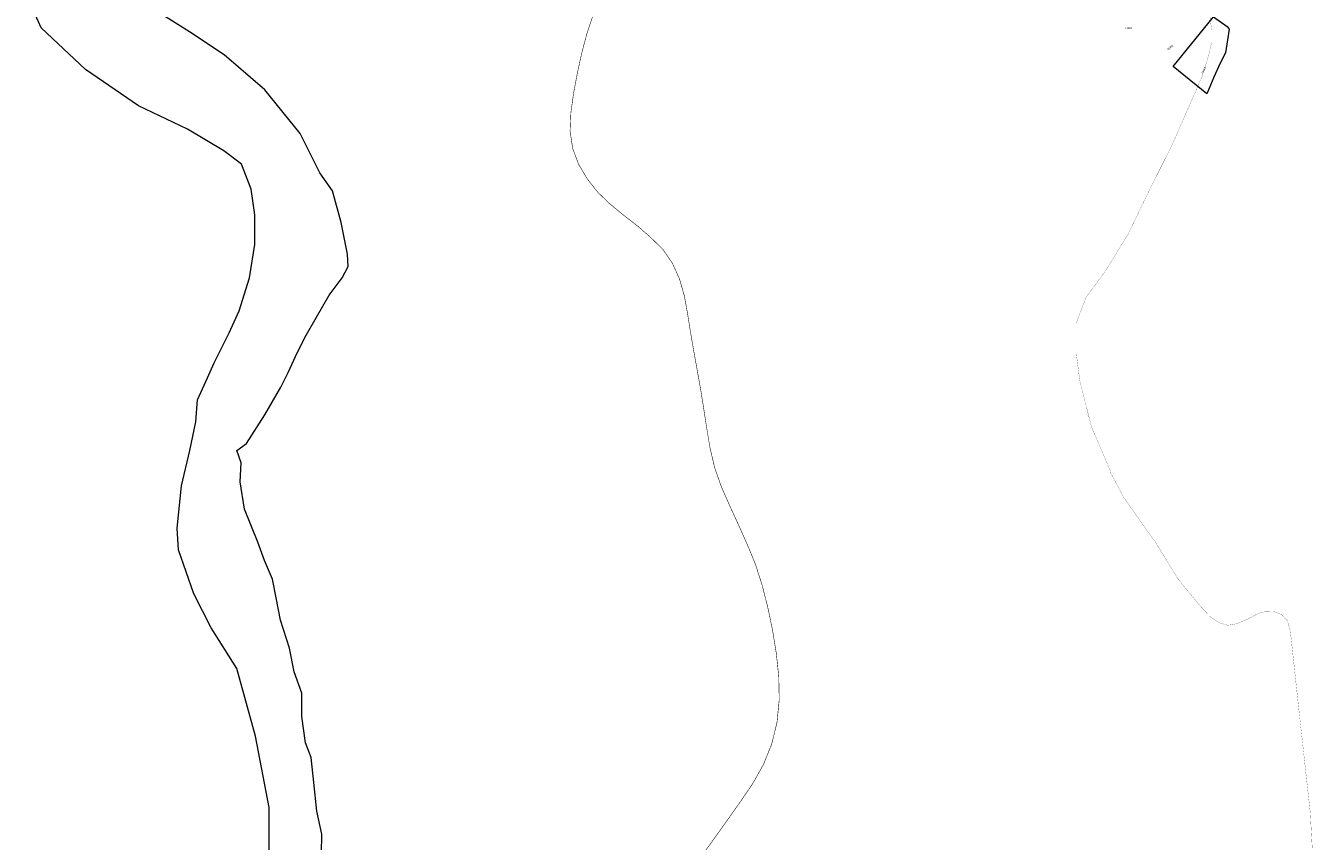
# Model space of a CAD drawing. Header units: metres. Extents: x 347609 to 748319, y 8548087 to 17123455.
# Tile 16 of 48: x 375841 to 376557, y 8567404 to 8567857. Entities that reach past the tile are written whole.
import ezdxf
from ezdxf.enums import TextEntityAlignment as Align

# ---------------------------------------------------------------- set-up
doc = ezdxf.new("R2010")
doc.units = ezdxf.units.M
doc.linetypes.add('ACAD_ISO04W100', pattern=[30, 24, -3, 0, -3])
doc.layers.add('01. RIO', color=7, linetype='Continuous', lineweight=5, true_color=0x2776bb)
for name, color, linetype, lineweight in [('Predios Rurales', 90, 'Continuous', 15), ('Red vial nacional', 242, 'Continuous', 40), ('Red vial vecinal', 241, 'ACAD_ISO04W100', 30)]:
    doc.layers.add(name, color=color, linetype=linetype, lineweight=lineweight)
doc.layers.add('Predios Rurales Nombres', color=7, linetype='Continuous', true_color=0xffffff)
doc.styles.add('ARIAL', font='arial.ttf')

# ---------------------------------------------------------------- blocks, each defined once
blk = doc.blocks.new('REIORORI')
at = {"layer": '01. RIO', "color": 152, "lineweight": 15, "true_color": 0x2776bb, "flags": 128}
for points in [[(375976.61, 8567395.53), (375976.62, 8567423.12), (375969, 8567462.86), (375958.71, 8567500.37), (375944.47, 8567522.89), (375934.86, 8567541.76), (375926.25, 8567566.26), (375925.58, 8567578.18), (375927.9, 8567601.83), (375932.54, 8567621.37), (375935.85, 8567637.26), (375936.85, 8567649.51), (375942.48, 8567661.76), (375946.12, 8567670.04), (375954.42, 8567686.72), (375960.05, 8567698.97), (375965.68, 8567717.18), (375968.66, 8567735.72), (375968.66, 8567752.28), (375966.67, 8567766.52), (375961.37, 8567780.42), (375951.43, 8567787.71), (375931.19, 8567799.75), (375904.02, 8567812.67), (375874.54, 8567832.86), (375850.02, 8567856.04), (375841.41, 8567875.24)], [(376005.82, 8567397.61), (376005.96, 8567408.39), (376003.13, 8567421.05), (376001.51, 8567437.14), (376000.03, 8567451.02), (375996.92, 8567459.1), (375994.76, 8567473.7), (375994.76, 8567486.64), (375990.58, 8567498.49), (375988, 8567511.63), (375983.01, 8567527.13), (375980.59, 8567539.53), (375978.43, 8567549.91), (375974.11, 8567560.28), (375970.28, 8567570.52), (375962.98, 8567588.8), (375960.6, 8567603.94), (375961.03, 8567614.54), (375958.65, 8567621.45), (375964.06, 8567625.35), (375974.23, 8567641.13), (375983.1, 8567656.54), (375987.22, 8567664.75), (375992.41, 8567676), (375997.17, 8567685.51), (376003.02, 8567695.51), (376009.95, 8567707.61), (376017.3, 8567717.34), (376020.55, 8567723.62), (376020.12, 8567730.38), (376016.66, 8567747.89), (376011.9, 8567765.63), (376004.76, 8567775.57), (375993.91, 8567797.48), (375974.22, 8567821.7), (375951.72, 8567841.16), (375932.47, 8567853.92), (375909.5, 8567868.26)]]:
    blk.add_lwpolyline(points, dxfattribs=at)

msp = doc.modelspace()

# ---------------------------------------------------------------- linework, layer by layer
at = {"layer": 'Predios Rurales', "lineweight": 15}
msp.add_lwpolyline([(376497.76, 8567819.34), (376479.01, 8567834.6), (376501.42, 8567862.19), (376509.03, 8567856.83), (376510.09, 8567855.33), (376508.04, 8567842.23), (376505.03, 8567836.37), (376501.51, 8567828.63), (376497.96, 8567819.77)], close=True, dxfattribs=at)
at = {"layer": 'Red vial nacional', "transparency": 33554623, "const_width": 0.3}
msp.add_lwpolyline([(376215.6, 8567394.31), (376223.25, 8567404.93), (376230.82, 8567415.52), (376238.22, 8567425.99), (376245.2, 8567436.17), (376251.22, 8567446.86), (376255.85, 8567458.21), (376258.83, 8567470.29), (376260.09, 8567482.99), (376259.83, 8567496.01), (376258.44, 8567508.97), (376256.33, 8567521.83), (376253.67, 8567534.58), (376250.55, 8567546.74), (376246.93, 8567558.06), (376242.52, 8567568.77), (376237.74, 8567579.51), (376232.81, 8567590.2), (376228.07, 8567600.85), (376224.2, 8567611.85), (376221.58, 8567623.09), (376219.69, 8567634.42), (376218.02, 8567645.31), (376216.32, 8567655.88), (376214.42, 8567666.52), (376212.5, 8567677.08), (376210.69, 8567687.63), (376209.08, 8567697.83), (376207.29, 8567707.49), (376204.71, 8567716.53), (376200.82, 8567725.18), (376195.46, 8567733.05), (376188.5, 8567739.83), (376181.55, 8567745.88), (376173.65, 8567752.01), (376166.05, 8567758.24), (376159.25, 8567764.79), (376153.45, 8567772.13), (376148.69, 8567780.17), (376145.33, 8567789.05), (376143.86, 8567798.7), (376144.31, 8567808.97), (376145.81, 8567819.7), (376147.88, 8567830.78), (376150.3, 8567841.91), (376153.22, 8567852.86), (376156.88, 8567863.76)], dxfattribs=at)
at = {"layer": 'Red vial vecinal', "lineweight": 15, "transparency": 33554687, "const_width": 0.1}
msp.add_lwpolyline([(376498.95, 8567866.14), (376500.35, 8567854.98), (376500.4, 8567848.13), (376498.5, 8567840.1), (376494.88, 8567828.61), (376478.51, 8567791.3), (376466.14, 8567766.67), (376453.91, 8567741.46), (376441.49, 8567721.26), (376430.58, 8567706.41), (376425.18, 8567692.29), (376425.15, 8567675.29), (376427.08, 8567660.3), (376433.61, 8567634.41), (376444.29, 8567609.47), (376444.43, 8567608.64), (376451.49, 8567595.37), (376461.94, 8567580.53), (376469.02, 8567570.65), (376481.61, 8567550.2), (376493.82, 8567535.21), (376500.18, 8567528.63), (376504.79, 8567525.67), (376509.4, 8567524.34), (376514.43, 8567525.23), (376520.49, 8567527.85), (376526.41, 8567530.98), (376530.5, 8567532.03), (376535.32, 8567531.84), (376539.31, 8567530.23), (376542.57, 8567526.69), (376544.17, 8567520.55), (376549.13, 8567474.91), (376555.15, 8567420.73), (376557.33, 8567381.93)], dxfattribs=at)

# ---------------------------------------------------------------- block references
msp.add_blockref('REIORORI', (0, 0))

# ---------------------------------------------------------------- texts
at = {"layer": 'Predios Rurales Nombres', "color": 251, "true_color": 0x636466, "style": 'ARIAL'}
msp.add_text('14501', height=1, dxfattribs=at).set_placement((376452.32, 8567855.05), align=Align.BOTTOM_LEFT)
for s, rotation, p in [('09361', 39.10395, (376476.39, 8567843.29)), ('05942', 63.99849, (376495.88, 8567830.37))]:
    msp.add_text(s, height=1, rotation=rotation, dxfattribs=at).set_placement(p, align=Align.BOTTOM_LEFT)

doc.saveas('drawing.dxf')
